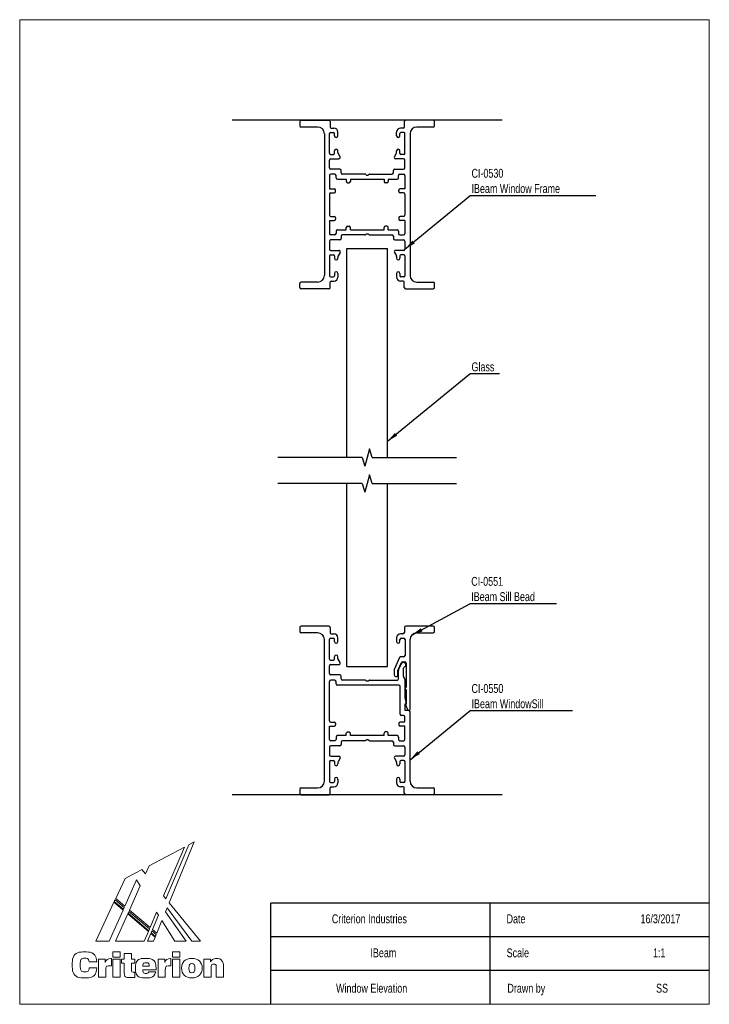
# Model space of a CAD drawing. Header units: millimetres. Extents: x 3 to 208, y 2 to 294.
import ezdxf

# ---------------------------------------------------------------- set-up
doc = ezdxf.new("R2010")
doc.units = ezdxf.units.MM
doc.layers.add('LAYER_1', color=7, linetype='Continuous')
doc.styles.add('SLDTEXTSTYLE0', font='TXT', dxfattribs={"width": 0.75})
doc.dimstyles.new('SLDDIMSTYLE0', dxfattribs={"dimtxt": 0.18, "dimasz": 3.302, "dimexe": 0, "dimexo": 0.0625, "dimgap": 0, "dimtad": 0, "dimtih": 1, "dimtoh": 1, "dimdec": 0, "dimrnd": 1e-09, "dimzin": 0, "dimdsep": 46, "dimtxsty": 'Standard', "dimsah": 1, "dimcen": 0.09, "dimadec": 0, "dimazin": 0, "dimtfac": 3.302, "dimtdec": 0, "dimtofl": 0, "dimtmove": 0, "dimatfit": 3, "dimfxl": 1, "dimfrac": 2, "dimtolj": 1, "dimtzin": 0, "dimarcsym": 0})

# ---------------------------------------------------------------- blocks, each defined once
blk = doc.blocks.new('Block1')
at = {"color": 250, "linetype": 'Continuous', "lineweight": 18, "true_color": 0x191924}
for p, q in [((33.25, 38.78), (22.77, 33.23)), ((33.25, 38.78), (22.77, 33.23)), ((27.07, 24.3), (33.25, 38.78)), ((27.07, 24.3), (33.25, 38.78)), ((34.56, 39.46), (27.73, 23.5)), ((34.56, 39.46), (27.73, 23.5)), ((28.74, 22.26), (36.18, 40.32)), ((28.74, 22.26), (36.18, 40.32)), ((36.18, 40.32), (34.56, 39.46)), ((36.18, 40.32), (34.56, 39.46)), ((22.77, 33.23), (21.71, 30.84)), ((22.77, 33.23), (21.71, 30.84)), ((15.65, 29.46), (12.9, 23.57)), ((15.65, 29.46), (12.9, 23.57)), ((18.04, 30.73), (15.65, 29.46)), ((18.04, 30.73), (15.65, 29.46)), ((19.25, 31.37), (18.04, 30.73)), ((19.25, 31.37), (18.04, 30.73)), ((19.91, 31.72), (19.25, 31.37)), ((19.91, 31.72), (19.25, 31.37)), ((19.25, 31.37), (19.25, 31.37)), ((19.25, 31.37), (19.25, 31.37)), ((20.66, 32.12), (19.91, 31.72)), ((20.66, 32.12), (19.91, 31.72)), ((21.71, 30.84), (20.66, 32.12)), ((21.71, 30.84), (20.66, 32.12)), ((15.6, 21.29), (19.07, 29.08)), ((15.6, 21.29), (19.07, 29.08)), ((20.16, 27.34), (16.96, 20.14)), ((20.16, 27.34), (16.96, 20.14)), ((19.07, 29.08), (20.16, 27.34)), ((19.07, 29.08), (20.16, 27.34)), ((12.9, 23.57), (15.6, 21.29)), ((12.9, 23.57), (15.6, 21.29)), ((27.73, 23.5), (27.07, 24.3)), ((27.73, 23.5), (27.07, 24.3)), ((12.37, 22.43), (7, 10.92)), ((12.37, 22.43), (7, 10.92)), ((15.08, 20.13), (12.37, 22.43)), ((15.08, 20.13), (12.37, 22.43)), ((12.72, 23.17), (12.47, 22.64)), ((12.72, 23.17), (12.47, 22.64)), ((12.47, 22.64), (15.18, 20.35)), ((12.47, 22.64), (15.18, 20.35)), ((15.42, 20.88), (12.72, 23.17)), ((15.42, 20.88), (12.72, 23.17)), ((15.18, 20.35), (15.42, 20.88)), ((15.18, 20.35), (15.42, 20.88)), ((27.64, 19.57), (28.13, 20.75)), ((27.64, 19.57), (28.13, 20.75)), ((28.13, 20.75), (35.5, 10.92)), ((28.13, 20.75), (35.5, 10.92)), ((38.03, 10.92), (28.74, 22.26)), ((38.03, 10.92), (28.74, 22.26)), ((10.98, 10.92), (15.08, 20.13)), ((10.98, 10.92), (15.08, 20.13)), ((16.44, 18.98), (12.86, 10.92)), ((16.44, 18.98), (12.86, 10.92)), ((22.57, 13.79), (16.44, 18.98)), ((22.57, 13.79), (16.44, 18.98)), ((16.78, 19.73), (16.54, 19.2)), ((16.78, 19.73), (16.54, 19.2)), ((16.54, 19.2), (22.67, 14.01)), ((16.54, 19.2), (22.67, 14.01)), ((22.9, 14.55), (16.78, 19.73)), ((22.9, 14.55), (16.78, 19.73)), ((16.96, 20.14), (23.07, 14.95)), ((16.96, 20.14), (23.07, 14.95)), ((23.07, 14.95), (25.03, 19.53)), ((23.07, 14.95), (25.03, 19.53)), ((25.62, 18.58), (23.81, 14.34)), ((25.62, 18.58), (23.81, 14.34)), ((25.03, 19.53), (25.62, 18.58)), ((25.03, 19.53), (25.62, 18.58)), ((33.78, 10.92), (27.64, 19.57)), ((33.78, 10.92), (27.64, 19.57)), ((25.06, 13.29), (26.59, 17.03)), ((25.06, 13.29), (26.59, 17.03)), ((26.59, 17.03), (30.4, 10.92)), ((26.59, 17.03), (30.4, 10.92)), ((21.35, 10.92), (22.57, 13.79)), ((21.35, 10.92), (22.57, 13.79)), ((23.3, 13.15), (22.35, 10.92)), ((23.3, 13.15), (22.35, 10.92)), ((22.67, 14.01), (22.9, 14.55)), ((22.67, 14.01), (22.9, 14.55)), ((24.56, 12.08), (23.3, 13.15)), ((24.56, 12.08), (23.3, 13.15)), ((23.63, 13.93), (23.4, 13.37)), ((23.63, 13.93), (23.4, 13.37)), ((23.4, 13.37), (24.65, 12.31)), ((23.4, 13.37), (24.65, 12.31)), ((24.88, 12.87), (23.63, 13.93)), ((24.88, 12.87), (23.63, 13.93)), ((23.81, 14.34), (25.06, 13.29)), ((23.81, 14.34), (25.06, 13.29)), ((24.08, 10.92), (24.56, 12.08)), ((24.08, 10.92), (24.56, 12.08)), ((24.65, 12.31), (24.88, 12.87)), ((24.65, 12.31), (24.88, 12.87)), ((7, 10.92), (10.98, 10.92)), ((7, 10.92), (10.98, 10.92)), ((12.86, 10.92), (21.35, 10.92)), ((12.86, 10.92), (21.35, 10.92)), ((22.35, 10.92), (24.08, 10.92)), ((22.35, 10.92), (24.08, 10.92)), ((30.4, 10.92), (33.78, 10.92)), ((30.4, 10.92), (33.78, 10.92)), ((35.5, 10.92), (38.03, 10.92)), ((35.5, 10.92), (38.03, 10.92)), ((12.07, 7.71), (14.23, 7.71)), ((12.07, 6.16), (12.07, 7.71)), ((14.23, 6.16), (12.07, 6.16)), ((14.23, 7.71), (14.23, 6.16)), ((15.41, 5.61), (15.41, 7.28)), ((15.41, 7.28), (17.54, 7.28)), ((17.54, 7.28), (17.54, 5.61)), ((29.72, 7.71), (31.89, 7.71)), ((29.72, 6.16), (29.72, 7.71)), ((31.89, 6.16), (29.72, 6.16)), ((31.89, 7.71), (31.89, 6.16)), ((7.25, 4.75), (5, 4.75)), ((5.06, 3.04), (7.29, 3.04)), ((7.77, 5.61), (9.75, 5.61)), ((7.77, 0.2), (7.77, 5.61)), ((9.75, 5.61), (9.75, 4.62)), ((11.43, 5.75), (11.63, 5.75)), ((11.63, 5.75), (11.63, 3.6)), ((12.07, 5.61), (14.23, 5.61)), ((12.07, 0.2), (12.07, 5.61)), ((14.23, 5.61), (14.23, 0.2)), ((14.64, 4.37), (14.64, 5.61)), ((14.64, 5.61), (15.41, 5.61)), ((15.41, 4.37), (14.64, 4.37)), ((15.41, 1.66), (15.41, 4.37)), ((17.54, 5.61), (18.55, 5.61)), ((18.55, 4.37), (17.54, 4.37)), ((17.54, 4.37), (17.54, 2.21)), ((18.55, 5.61), (18.55, 4.37)), ((20.89, 3.51), (22.81, 3.51)), ((25.43, 5.61), (27.41, 5.61)), ((25.43, 0.2), (25.43, 5.61)), ((27.41, 5.61), (27.41, 4.62)), ((29.09, 5.75), (29.28, 5.75)), ((29.28, 5.75), (29.28, 3.6)), ((29.72, 5.61), (31.89, 5.61)), ((29.72, 0.2), (29.72, 5.61)), ((31.89, 5.61), (31.89, 0.2)), ((39.01, 5.61), (40.96, 5.61)), ((39.01, 0.2), (39.01, 5.61)), ((40.96, 5.61), (40.96, 4.82)), ((41.16, 2.99), (41.16, 0.2)), ((42.69, 0.2), (42.69, 3)), ((44.84, 3.01), (44.84, 0.2)), ((9.93, 0.2), (7.77, 0.2)), ((9.93, 2.42), (9.93, 0.2)), ((14.23, 0.2), (12.07, 0.2)), ((18.57, 1.72), (18.57, 0.16)), ((24.93, 2.43), (20.89, 2.43)), ((22.7, 1.8), (24.75, 1.8)), ((24.93, 2.56), (24.93, 2.43)), ((27.58, 0.2), (25.43, 0.2)), ((27.58, 2.42), (27.58, 0.2)), ((31.89, 0.2), (29.72, 0.2)), ((41.16, 0.2), (39.01, 0.2)), ((44.84, 0.2), (42.69, 0.2))]:
    blk.add_line(p, q, dxfattribs=at)
for points in [[(7.29, 3.04), (7.16, 1.12), (5.89, 0), (3.78, 0), (1.43, 0), (0, 1.48), (0, 3.86), (0, 6.25), (1.44, 7.72), (3.73, 7.72), (5.85, 7.72), (7.11, 6.65), (7.25, 4.75)], [(5, 4.75), (4.93, 5.5), (4.51, 5.88), (3.76, 5.88), (2.83, 5.88), (2.37, 5.21), (2.37, 3.86), (2.37, 2.52), (2.87, 1.83), (3.82, 1.83), (4.54, 1.83), (4.99, 2.26), (5.06, 3.04)], [(9.75, 4.62), (10.04, 5.42), (10.56, 5.75), (11.43, 5.75)], [(11.63, 3.6), (11.47, 3.62), (11.32, 3.63), (11.19, 3.63), (10.32, 3.63), (9.93, 3.26), (9.93, 2.42)], [(24.75, 1.8), (24.46, 0.63), (23.44, 0.01), (21.77, 0.01), (19.9, 0.01), (18.74, 1.14), (18.74, 2.86), (18.74, 4.67), (19.93, 5.8), (21.85, 5.8), (23.76, 5.8), (24.93, 4.6), (24.93, 2.56)], [(22.81, 3.51), (22.77, 4.18), (22.44, 4.52), (21.83, 4.52), (21.27, 4.52), (20.92, 4.15), (20.89, 3.51)], [(27.41, 4.62), (27.7, 5.42), (28.21, 5.75), (29.09, 5.75)], [(29.28, 3.6), (29.12, 3.62), (28.98, 3.63), (28.85, 3.63), (27.98, 3.63), (27.58, 3.26), (27.58, 2.42)], [(40.96, 4.82), (41.46, 5.45), (42.07, 5.75), (42.86, 5.75), (43.52, 5.75), (44.04, 5.53), (44.39, 5.1), (44.81, 4.6), (44.84, 3.95), (44.84, 3.01)], [(42.69, 3), (42.69, 3.75), (42.55, 4.08), (41.96, 4.08), (41.42, 4.08), (41.16, 3.73), (41.16, 2.99)], [(18.57, 0.16), (18.1, 0.13), (17.65, 0.11), (17.24, 0.11), (15.9, 0.11), (15.41, 0.49), (15.41, 1.66)], [(17.54, 2.21), (17.54, 1.82), (17.75, 1.71), (18.27, 1.71)], [(18.27, 1.71), (18.36, 1.71), (18.46, 1.71), (18.57, 1.72)], [(20.89, 2.43), (20.92, 1.74), (21.27, 1.35), (21.89, 1.35), (22.31, 1.35), (22.59, 1.52), (22.7, 1.8)]]:
    blk.add_open_spline(points, degree=3, dxfattribs=at)
for points, knots in [([(35.48, 0.01), (33.57, 0.01), (32.42, 1.12), (32.42, 2.91), (32.42, 4.7), (33.57, 5.8), (35.48, 5.8)], [2, 2, 2, 2, 3, 3, 3, 4, 4, 4, 4]), ([(35.48, 4.31), (34.82, 4.31), (34.59, 3.87), (34.59, 2.91), (34.59, 1.95), (34.82, 1.51), (35.48, 1.51)], [2, 2, 2, 2, 3, 3, 3, 4, 4, 4, 4]), ([(35.48, 5.8), (37.38, 5.8), (38.53, 4.7), (38.53, 2.91), (38.53, 1.12), (37.38, 0.01), (35.48, 0.01)], [0, 0, 0, 0, 1, 1, 1, 2, 2, 2, 2]), ([(35.48, 1.51), (36.13, 1.51), (36.37, 1.95), (36.37, 2.91), (36.37, 3.87), (36.13, 4.31), (35.48, 4.31)], [0, 0, 0, 0, 1, 1, 1, 2, 2, 2, 2])]:
    blk.add_open_spline(points, degree=3, knots=knots, dxfattribs=at)
blk = doc.blocks.new('SW_NOTE_0')
at = {"layer": 'LAYER_1', "color": 0}
blk.add_line((37.35, 0), (0, 0), dxfattribs=at)
at = {"layer": 'LAYER_1', "color": 0, "attachment_point": 1, "style": 'SLDTEXTSTYLE0'}
for s, insert, char_height in [('CI-0530', (0.47, 8.05), 2.646), ('IBeam Window Frame', (0.47, 3.52), 2.6458)]:
    blk.add_mtext(s, dxfattribs=dict(at, insert=insert, char_height=char_height))
blk = doc.blocks.new('SW_NOTE_1')
at = {"layer": 'LAYER_1', "color": 0}
blk.add_line((25.69, 0), (0, 0), dxfattribs=at)
at = {"layer": 'LAYER_1', "color": 0, "attachment_point": 1, "style": 'SLDTEXTSTYLE0'}
for s, insert, char_height in [('CI-0551', (0.39, 8.03), 2.646), ('IBeam Sill Bead', (0.39, 3.5), 2.6458)]:
    blk.add_mtext(s, dxfattribs=dict(at, insert=insert, char_height=char_height))
blk = doc.blocks.new('SW_NOTE_2')
at = {"layer": 'LAYER_1', "color": 0}
blk.add_line((30.44, 0), (0, 0), dxfattribs=at)
at = {"layer": 'LAYER_1', "color": 0, "attachment_point": 1, "style": 'SLDTEXTSTYLE0'}
for s, insert, char_height in [('CI-0550', (0.47, 7.93), 2.646), ('IBeam WindowSill', (0.47, 3.4), 2.6458)]:
    blk.add_mtext(s, dxfattribs=dict(at, insert=insert, char_height=char_height))
blk = doc.blocks.new('SW_NOTE_3')
at = {"layer": 'LAYER_1', "color": 0}
blk.add_line((8.81, 0), (0, 0), dxfattribs=at)
at = {"layer": 'LAYER_1', "color": 0, "insert": (0.47, 3.43), "char_height": 2.646, "attachment_point": 1, "style": 'SLDTEXTSTYLE0'}
blk.add_mtext('Glass', dxfattribs=at)

msp = doc.modelspace()

# ---------------------------------------------------------------- linework, layer by layer
at = {"color": 7, "linetype": 'Continuous', "lineweight": 18}
for p, q in [((207.5, 294.5), (2.99, 294.5)), ((2.99, 294.5), (2.99, 2.5)), ((207.5, 294.5), (207.5, 2.5)), ((207.5, 47.5), (207.5, 2.5)), ((207.5, 2.5), (2.99, 2.5)), ((207.5, 2.5), (79.06, 2.5))]:
    msp.add_line(p, q, dxfattribs=at)
at = {"color": 7, "linetype": 'Continuous'}
for p, q in [((146.05, 264.67), (66.05, 264.67)), ((86.05, 264.27), (86.05, 263.07)), ((86.45, 264.67), (94.65, 264.67)), ((95.05, 264.27), (95.05, 262.67)), ((117.05, 264.27), (117.05, 262.67)), ((125.65, 264.67), (117.45, 264.67)), ((126.05, 263.07), (126.05, 264.27)), ((91.35, 262.67), (86.45, 262.67)), ((93.35, 260.67), (93.35, 218.67)), ((94.85, 254.87), (94.85, 260.77)), ((95.15, 261.07), (96.05, 261.07)), ((95.35, 262.37), (96.15, 262.37)), ((96.35, 260.07), (96.35, 260.77)), ((97.35, 260.07), (97.35, 261.17)), ((114.75, 260.07), (114.75, 261.17)), ((115.75, 260.07), (115.75, 260.77)), ((116.75, 262.37), (115.95, 262.37)), ((116.95, 261.07), (116.05, 261.07)), ((117.25, 254.87), (117.25, 260.77)), ((118.75, 260.67), (118.75, 218.67)), ((125.65, 262.67), (120.75, 262.67)), ((95.15, 254.57), (96.05, 254.57)), ((96.35, 254.87), (96.35, 255.57)), ((97.35, 255.09), (97.35, 255.57)), ((98, 253.87), (97.41, 254.89)), ((114.11, 253.87), (114.7, 254.89)), ((114.75, 255.09), (114.75, 255.57)), ((115.75, 254.87), (115.75, 255.57)), ((116.95, 254.57), (116.05, 254.57)), ((94.85, 250.57), (94.85, 252.87)), ((95.25, 253.27), (97.65, 253.27)), ((116.85, 253.27), (114.45, 253.27)), ((117.25, 250.57), (117.25, 252.87)), ((94.85, 248.27), (94.85, 244.37)), ((97.9, 250.17), (95.25, 250.17)), ((96.4, 248.67), (95.25, 248.67)), ((96.8, 247.57), (96.8, 248.27)), ((98.3, 249.07), (98.3, 249.77)), ((105.34, 248.67), (98.7, 248.67)), ((105.8, 248.37), (105.62, 248.55)), ((105.8, 248.37), (106.3, 248.37)), ((106.3, 248.37), (106.49, 248.55)), ((106.77, 248.67), (113.4, 248.67)), ((113.8, 249.07), (113.8, 249.77)), ((114.2, 250.17), (116.85, 250.17)), ((115.3, 247.57), (115.3, 248.27)), ((115.7, 248.67), (116.85, 248.67)), ((117.25, 248.27), (117.25, 244.37)), ((97.2, 247.17), (99.85, 247.17)), ((99.85, 247.17), (99.85, 246.47)), ((100.25, 246.07), (100.65, 246.07)), ((101.05, 247.17), (101.05, 246.47)), ((101.05, 247.17), (111.05, 247.17)), ((111.05, 247.17), (111.05, 246.47)), ((111.85, 246.07), (111.45, 246.07)), ((112.25, 247.17), (112.25, 246.47)), ((112.25, 247.17), (114.9, 247.17)), ((94.85, 244.37), (96.25, 244.37)), ((94.85, 242.77), (94.85, 236.57)), ((95.25, 243.17), (96.25, 243.17)), ((96.65, 243.57), (96.65, 243.97)), ((115.45, 243.57), (115.45, 243.97)), ((117.25, 244.37), (115.85, 244.37)), ((116.85, 243.17), (115.85, 243.17)), ((117.25, 242.77), (117.25, 236.57)), ((94.85, 234.97), (96.25, 234.97)), ((94.85, 234.97), (94.85, 231.07)), ((95.25, 236.17), (96.25, 236.17)), ((96.65, 235.77), (96.65, 235.37)), ((115.45, 235.77), (115.45, 235.37)), ((116.85, 236.17), (115.85, 236.17)), ((117.25, 234.97), (115.85, 234.97)), ((117.25, 234.97), (117.25, 231.07)), ((96.8, 231.77), (96.8, 231.07)), ((97.2, 232.17), (99.85, 232.17)), ((99.85, 232.17), (99.85, 232.87)), ((100.25, 233.27), (100.65, 233.27)), ((101.05, 232.17), (101.05, 232.87)), ((101.05, 232.17), (111.05, 232.17)), ((105.8, 230.97), (105.62, 230.78)), ((105.8, 230.97), (106.3, 230.97)), ((106.3, 230.97), (106.49, 230.78)), ((111.05, 232.17), (111.05, 232.87)), ((111.85, 233.27), (111.45, 233.27)), ((112.25, 232.17), (112.25, 232.87)), ((112.25, 232.17), (114.9, 232.17)), ((115.3, 231.77), (115.3, 231.07)), ((94.85, 228.77), (94.85, 226.47)), ((96.4, 230.67), (95.25, 230.67)), ((97.9, 229.17), (95.25, 229.17)), ((98.3, 230.27), (98.3, 229.57)), ((105.34, 230.67), (98.7, 230.67)), ((106.77, 230.67), (113.4, 230.67)), ((113.8, 230.27), (113.8, 229.57)), ((114.2, 229.17), (116.85, 229.17)), ((115.7, 230.67), (116.85, 230.67)), ((117.25, 228.77), (117.25, 226.47)), ((95.25, 226.07), (97.65, 226.07)), ((98, 225.47), (97.41, 224.44)), ((100.05, 226.67), (112.05, 226.67)), ((100.05, 164.67), (100.05, 226.67)), ((112.05, 164.67), (112.05, 226.67)), ((114.11, 225.47), (114.7, 224.44)), ((116.85, 226.07), (114.45, 226.07)), ((94.85, 224.47), (94.85, 218.57)), ((95.15, 224.77), (96.05, 224.77)), ((96.35, 224.47), (96.35, 223.77)), ((97.35, 224.24), (97.35, 223.77)), ((114.75, 224.24), (114.75, 223.77)), ((115.75, 224.47), (115.75, 223.77)), ((116.95, 224.77), (116.05, 224.77)), ((117.25, 224.47), (117.25, 218.57)), ((96.35, 219.27), (96.35, 218.57)), ((97.35, 219.27), (97.35, 218.17)), ((114.75, 219.27), (114.75, 218.17)), ((115.75, 219.27), (115.75, 218.57)), ((86.05, 215.07), (86.05, 216.27)), ((91.35, 216.67), (86.45, 216.67)), ((95.05, 215.07), (95.05, 216.67)), ((95.15, 218.27), (96.05, 218.27)), ((95.35, 216.97), (96.15, 216.97)), ((116.75, 216.97), (115.95, 216.97)), ((116.95, 218.27), (116.05, 218.27)), ((117.05, 215.07), (117.05, 216.67)), ((120.75, 216.67), (125.65, 216.67)), ((126.05, 215.07), (126.05, 216.27)), ((94.65, 214.67), (86.45, 214.67)), ((117.45, 214.67), (125.65, 214.67)), ((106.74, 167.27), (105.37, 162.06)), ((107.53, 164.67), (106.74, 167.27)), ((104.58, 164.67), (79.58, 164.67)), ((104.58, 164.67), (105.37, 162.06)), ((107.53, 164.67), (132.53, 164.67)), ((106.74, 159.56), (105.37, 154.35)), ((107.53, 156.95), (106.74, 159.56)), ((104.58, 156.95), (79.58, 156.95)), ((100.05, 102.67), (100.05, 156.95)), ((104.58, 156.95), (105.37, 154.35)), ((107.53, 156.95), (132.53, 156.95)), ((112.05, 102.67), (112.05, 156.95)), ((86.05, 114.27), (86.05, 113.07)), ((94.65, 114.67), (86.45, 114.67)), ((95.05, 114.27), (95.05, 112.67)), ((117.06, 114.27), (117.06, 112.77)), ((125.65, 114.67), (117.46, 114.67)), ((126.05, 113.07), (126.05, 114.27)), ((91.35, 112.67), (86.45, 112.67)), ((95.15, 111.07), (96.05, 111.07)), ((95.35, 112.37), (96.15, 112.37)), ((97.35, 110.07), (97.35, 111.17)), ((114.76, 111.17), (114.76, 110.07)), ((116.66, 112.37), (115.96, 112.37)), ((116.16, 111.07), (116.86, 111.07)), ((120.75, 112.67), (125.65, 112.67)), ((93.35, 68.67), (93.35, 110.67)), ((94.85, 104.87), (94.85, 110.77)), ((96.35, 110.07), (96.35, 110.77)), ((115.76, 110.07), (115.76, 110.67)), ((117.26, 110.67), (117.26, 105.97)), ((118.75, 90.07), (118.75, 110.67)), ((96.35, 104.87), (96.35, 105.57)), ((97.35, 105.09), (97.35, 105.57)), ((115.67, 105.34), (114.1, 101.96)), ((116.86, 105.57), (116.03, 105.57)), ((94.85, 100.57), (94.85, 102.87)), ((95.15, 104.57), (96.05, 104.57)), ((95.25, 103.27), (97.65, 103.27)), ((98, 103.87), (97.41, 104.89)), ((100.05, 102.67), (112.05, 102.67)), ((115.2, 101.72), (116.18, 103.84)), ((115.34, 101.69), (116.17, 103.46)), ((116.54, 104.07), (117.25, 104.07)), ((117.65, 103.67), (117.65, 96.55)), ((97.9, 100.17), (95.25, 100.17)), ((98.3, 99.07), (98.3, 99.77)), ((114.06, 101.79), (114.06, 100.22)), ((115.16, 100.22), (115.16, 101.55)), ((115.3, 99.07), (115.3, 101.52)), ((116.8, 99.73), (116.8, 102.14)), ((116.86, 99.53), (117.3, 98.76)), ((94.85, 86.57), (94.85, 98.27)), ((96.4, 98.67), (95.25, 98.67)), ((96.8, 97.57), (96.8, 98.27)), ((115.45, 97.17), (97.2, 97.17)), ((105.34, 98.67), (98.7, 98.67)), ((105.8, 98.37), (105.62, 98.55)), ((106.3, 98.37), (105.8, 98.37)), ((106.3, 98.37), (106.49, 98.55)), ((106.77, 98.67), (114.9, 98.67)), ((115.85, 88.57), (115.85, 96.77)), ((117.35, 93.18), (117.35, 98.56)), ((117.65, 95.78), (117.65, 91.63)), ((117.35, 89.67), (117.35, 91.57)), ((117.64, 92.06), (117.37, 93.07)), ((117.48, 91.13), (117.98, 89.91)), ((116.85, 88.17), (116.25, 88.17)), ((117.25, 86.57), (117.25, 87.77)), ((118.35, 89.67), (117.35, 89.67)), ((118.75, 68.67), (118.75, 89.27)), ((94.85, 81.07), (94.85, 84.97)), ((94.85, 84.97), (96.25, 84.97)), ((95.25, 86.17), (96.25, 86.17)), ((96.65, 85.77), (96.65, 85.37)), ((115.45, 85.77), (115.45, 85.37)), ((116.85, 86.17), (115.85, 86.17)), ((117.25, 84.97), (115.85, 84.97)), ((117.25, 81.07), (117.25, 84.97)), ((96.8, 81.77), (96.8, 81.07)), ((99.85, 82.17), (97.2, 82.17)), ((99.85, 82.17), (99.85, 82.87)), ((100.25, 83.27), (100.65, 83.27)), ((101.05, 82.17), (101.05, 82.87)), ((111.05, 82.17), (101.05, 82.17)), ((111.05, 82.17), (111.05, 82.87)), ((111.85, 83.27), (111.45, 83.27)), ((112.25, 82.17), (112.25, 82.87)), ((114.9, 82.17), (112.25, 82.17)), ((115.3, 81.77), (115.3, 81.07)), ((96.4, 80.67), (95.25, 80.67)), ((97.9, 79.17), (95.25, 79.17)), ((98.3, 80.27), (98.3, 79.57)), ((105.34, 80.67), (98.7, 80.67)), ((105.8, 80.97), (105.62, 80.78)), ((106.3, 80.97), (105.8, 80.97)), ((106.3, 80.97), (106.49, 80.78)), ((106.77, 80.67), (113.4, 80.67)), ((113.8, 80.27), (113.8, 79.57)), ((114.2, 79.17), (116.85, 79.17)), ((115.7, 80.67), (116.85, 80.67)), ((94.85, 78.77), (94.85, 76.47)), ((95.25, 76.07), (97.65, 76.07)), ((116.85, 76.07), (114.45, 76.07)), ((117.25, 78.77), (117.25, 76.47)), ((94.85, 74.47), (94.85, 68.57)), ((95.15, 74.77), (96.05, 74.77)), ((96.35, 74.47), (96.35, 73.77)), ((97.35, 74.24), (97.35, 73.77)), ((98, 75.47), (97.41, 74.44)), ((114.11, 75.47), (114.7, 74.44)), ((114.75, 74.24), (114.75, 73.77)), ((115.75, 74.47), (115.75, 73.77)), ((116.95, 74.77), (116.05, 74.77)), ((117.25, 74.47), (117.25, 68.57)), ((95.15, 68.27), (96.05, 68.27)), ((96.35, 69.27), (96.35, 68.57)), ((97.35, 69.27), (97.35, 68.17)), ((114.75, 69.27), (114.75, 68.17)), ((115.75, 69.27), (115.75, 68.57)), ((116.95, 68.27), (116.05, 68.27)), ((146.05, 64.67), (66.05, 64.67)), ((86.05, 66.27), (86.05, 65.07)), ((86.45, 66.67), (91.35, 66.67)), ((86.45, 64.67), (94.65, 64.67)), ((95.05, 65.07), (95.05, 66.67)), ((95.35, 66.97), (96.15, 66.97)), ((116.75, 66.97), (115.95, 66.97)), ((117.05, 65.07), (117.05, 66.67)), ((125.65, 64.67), (117.45, 64.67)), ((120.75, 66.67), (125.65, 66.67)), ((126.05, 65.07), (126.05, 66.27))]:
    msp.add_line(p, q, dxfattribs=at)
for centre, radius, start, end in [((86.45, 264.27), 0.4, 90, 180), ((86.45, 263.07), 0.4, 180, 270), ((94.65, 264.27), 0.4, 0, 90), ((117.45, 264.27), 0.4, 90, 180), ((125.65, 264.27), 0.4, 0, 90), ((125.65, 263.07), 0.4, 270, 0), ((91.35, 260.67), 2, 0, 90), ((95.15, 260.77), 0.3, 90, 180), ((95.35, 262.67), 0.3, 180, 270), ((96.05, 260.77), 0.3, 0, 90), ((96.15, 261.17), 1.2, 0, 90), ((96.85, 260.07), 0.5, 180, 0), ((115.95, 261.17), 1.2, 90, 180), ((115.25, 260.07), 0.5, 180, 0), ((116.05, 260.77), 0.3, 90, 180), ((116.75, 262.67), 0.3, 270, 0), ((116.95, 260.77), 0.3, 0, 90), ((120.75, 260.67), 2, 90, 180), ((95.15, 254.87), 0.3, 180, 270), ((96.05, 254.87), 0.3, 270, 0), ((96.85, 255.57), 0.5, 0, 180), ((97.75, 255.09), 0.4, 180, 210), ((114.35, 255.09), 0.4, 330, 0), ((115.25, 255.57), 0.5, 0, 180), ((116.05, 254.87), 0.3, 180, 270), ((116.95, 254.87), 0.3, 270, 0), ((95.25, 252.87), 0.4, 90, 180), ((97.65, 253.67), 0.4, 270, 30), ((114.45, 253.67), 0.4, 150, 270), ((116.85, 252.87), 0.4, 0, 90), ((95.25, 250.57), 0.4, 180, 270), ((95.25, 248.27), 0.4, 90, 180), ((96.4, 248.27), 0.4, 0, 90), ((97.9, 249.77), 0.4, 0, 90), ((98.7, 249.07), 0.4, 180, 270), ((105.34, 248.27), 0.4, 45, 90), ((106.77, 248.27), 0.4, 90, 135), ((113.4, 249.07), 0.4, 270, 0), ((114.2, 249.77), 0.4, 90, 180), ((115.7, 248.27), 0.4, 90, 180), ((116.85, 250.57), 0.4, 270, 0), ((116.85, 248.27), 0.4, 0, 90), ((97.2, 247.57), 0.4, 180, 270), ((100.25, 246.47), 0.4, 180, 270), ((100.65, 246.47), 0.4, 270, 0), ((111.45, 246.47), 0.4, 180, 270), ((111.85, 246.47), 0.4, 270, 0), ((114.9, 247.57), 0.4, 270, 0), ((95.25, 242.77), 0.4, 90, 180), ((96.25, 243.97), 0.4, 0, 90), ((96.25, 243.57), 0.4, 270, 0), ((115.85, 243.97), 0.4, 90, 180), ((115.85, 243.57), 0.4, 180, 270), ((116.85, 242.77), 0.4, 0, 90), ((95.25, 236.57), 0.4, 180, 270), ((116.85, 236.57), 0.4, 270, 0), ((96.25, 235.77), 0.4, 0, 90), ((96.25, 235.37), 0.4, 270, 0), ((115.85, 235.77), 0.4, 90, 180), ((115.85, 235.37), 0.4, 180, 270), ((95.25, 231.07), 0.4, 180, 270), ((96.4, 231.07), 0.4, 270, 0), ((97.2, 231.77), 0.4, 90, 180), ((100.25, 232.87), 0.4, 90, 180), ((100.65, 232.87), 0.4, 0, 90), ((105.34, 231.07), 0.4, 270, 315), ((106.77, 231.07), 0.4, 225, 270), ((111.45, 232.87), 0.4, 90, 180), ((111.85, 232.87), 0.4, 0, 90), ((114.9, 231.77), 0.4, 0, 90), ((115.7, 231.07), 0.4, 180, 270), ((116.85, 231.07), 0.4, 270, 0), ((95.25, 228.77), 0.4, 90, 180), ((97.9, 229.57), 0.4, 270, 0), ((98.7, 230.27), 0.4, 90, 180), ((113.4, 230.27), 0.4, 0, 90), ((114.2, 229.57), 0.4, 180, 270), ((116.85, 228.77), 0.4, 0, 90), ((95.25, 226.47), 0.4, 180, 270), ((97.65, 225.67), 0.4, 330, 90), ((114.45, 225.67), 0.4, 90, 210), ((116.85, 226.47), 0.4, 270, 0), ((95.15, 224.47), 0.3, 90, 180), ((96.05, 224.47), 0.3, 0, 90), ((96.85, 223.77), 0.5, 180, 0), ((97.75, 224.24), 0.4, 150, 180), ((114.35, 224.24), 0.4, 0, 30), ((115.25, 223.77), 0.5, 180, 0), ((116.05, 224.47), 0.3, 90, 180), ((116.95, 224.47), 0.3, 0, 90), ((96.85, 219.27), 0.5, 0, 180), ((115.25, 219.27), 0.5, 0, 180), ((86.45, 216.27), 0.4, 90, 180), ((91.35, 218.67), 2, 270, 0), ((95.15, 218.57), 0.3, 180, 270), ((95.35, 216.67), 0.3, 90, 180), ((96.05, 218.57), 0.3, 270, 0), ((96.15, 218.17), 1.2, 270, 0), ((115.95, 218.17), 1.2, 180, 270), ((116.05, 218.57), 0.3, 180, 270), ((116.75, 216.67), 0.3, 0, 90), ((116.95, 218.57), 0.3, 270, 0), ((120.75, 218.67), 2, 180, 270), ((125.65, 216.27), 0.4, 0, 90), ((86.45, 215.07), 0.4, 180, 270), ((94.65, 215.07), 0.4, 270, 0), ((117.45, 215.07), 0.4, 180, 270), ((125.65, 215.07), 0.4, 270, 0), ((86.45, 114.27), 0.4, 90, 180), ((94.65, 114.27), 0.4, 0, 90), ((117.46, 114.27), 0.4, 90, 180), ((125.65, 114.27), 0.4, 0, 90), ((86.45, 113.07), 0.4, 180, 270), ((91.35, 110.67), 2, 0, 90), ((95.15, 110.77), 0.3, 90, 180), ((95.35, 112.67), 0.3, 180, 270), ((96.05, 110.77), 0.3, 0, 90), ((96.15, 111.17), 1.2, 0, 90), ((115.96, 111.17), 1.2, 90, 180), ((116.16, 110.67), 0.4, 90, 180), ((116.66, 112.77), 0.4, 270, 0), ((116.86, 110.67), 0.4, 0, 90), ((120.75, 110.67), 2, 90, 180), ((125.65, 113.07), 0.4, 270, 0), ((96.85, 110.07), 0.5, 180, 0), ((115.26, 110.07), 0.5, 180, 0), ((96.85, 105.57), 0.5, 0, 180), ((116.03, 105.17), 0.4, 90.0002, 155), ((116.86, 105.97), 0.4, 270, 0), ((95.15, 104.87), 0.3, 180, 270), ((95.25, 102.87), 0.4, 90, 180), ((96.05, 104.87), 0.3, 270, 0), ((97.75, 105.09), 0.4, 180, 210), ((97.65, 103.67), 0.4, 270, 30), ((116.8, 103.17), 0.7, 291.3237, 155), ((116.54, 103.67), 0.4, 90, 155), ((117.2, 102.14), 0.4, 111.3237, 180), ((117.25, 103.67), 0.4, 0, 90), ((95.25, 100.57), 0.4, 180, 270), ((97.9, 99.77), 0.4, 0, 90), ((114.46, 101.79), 0.4, 155, 180), ((114.61, 100.22), 0.55, 180, 0), ((115.56, 101.55), 0.4, 155, 180), ((115.7, 101.52), 0.4, 155, 180), ((117.2, 99.73), 0.4, 180, 210), ((95.25, 98.27), 0.4, 90, 180), ((96.4, 98.27), 0.4, 0, 90), ((97.2, 97.57), 0.4, 180, 270), ((98.7, 99.07), 0.4, 180, 270), ((105.34, 98.27), 0.4, 45, 90), ((106.77, 98.27), 0.4, 90, 135), ((114.9, 99.07), 0.4, 270, 0), ((115.45, 96.77), 0.4, 0, 90), ((116.95, 98.56), 0.4, 0, 30), ((117.75, 96.17), 0.4, 104.4775, 255.5225), ((117.75, 93.18), 0.4, 180, 195), ((117.25, 91.95), 0.4, 284.4775, 15), ((117.85, 91.28), 0.4, 120, 202.4109), ((116.25, 88.57), 0.4, 180, 270), ((116.85, 87.77), 0.4, 0, 90), ((118.35, 90.07), 0.4, 202.4109, 0), ((118.35, 89.27), 0.4, 0, 90), ((95.25, 86.57), 0.4, 180, 270), ((96.25, 85.77), 0.4, 0, 90), ((96.25, 85.37), 0.4, 270, 0), ((115.85, 85.77), 0.4, 90, 180), ((115.85, 85.37), 0.4, 180, 270), ((116.85, 86.57), 0.4, 270, 0), ((97.2, 81.77), 0.4, 90, 180), ((100.25, 82.87), 0.4, 90, 180), ((100.65, 82.87), 0.4, 0, 90), ((111.45, 82.87), 0.4, 90, 180), ((111.85, 82.87), 0.4, 0, 90), ((114.9, 81.77), 0.4, 0, 90), ((95.25, 81.07), 0.4, 180, 270), ((95.25, 78.77), 0.4, 90, 180), ((96.4, 81.07), 0.4, 270, 0), ((97.9, 79.57), 0.4, 270, 0), ((98.7, 80.27), 0.4, 90, 180), ((105.34, 81.07), 0.4, 270, 315), ((106.77, 81.07), 0.4, 225, 270), ((113.4, 80.27), 0.4, 0, 90), ((114.2, 79.57), 0.4, 180, 270), ((115.7, 81.07), 0.4, 180, 270), ((116.85, 81.07), 0.4, 270, 0), ((116.85, 78.77), 0.4, 0, 90), ((95.25, 76.47), 0.4, 180, 270), ((97.65, 75.67), 0.4, 330, 90), ((114.45, 75.67), 0.4, 90, 210), ((116.85, 76.47), 0.4, 270, 0), ((95.15, 74.47), 0.3, 90, 180), ((96.05, 74.47), 0.3, 0, 90), ((96.85, 73.77), 0.5, 180, 0), ((97.75, 74.24), 0.4, 150, 180), ((114.35, 74.24), 0.4, 0, 30), ((115.25, 73.77), 0.5, 180, 0), ((116.05, 74.47), 0.3, 90, 180), ((116.95, 74.47), 0.3, 0, 90), ((91.35, 68.67), 2, 270, 0), ((95.15, 68.57), 0.3, 180, 270), ((96.05, 68.57), 0.3, 270, 0), ((96.15, 68.17), 1.2, 270, 0), ((96.85, 69.27), 0.5, 0, 180), ((115.25, 69.27), 0.5, 0, 180), ((115.95, 68.17), 1.2, 180, 270), ((116.05, 68.57), 0.3, 180, 270), ((116.95, 68.57), 0.3, 270, 0), ((120.75, 68.67), 2, 180, 270), ((86.45, 66.27), 0.4, 90, 180), ((86.45, 65.07), 0.4, 180, 270), ((94.65, 65.07), 0.4, 270, 0), ((95.35, 66.67), 0.3, 90, 180), ((116.75, 66.67), 0.3, 0, 90), ((117.45, 65.07), 0.4, 180, 270), ((125.65, 66.27), 0.4, 0, 90), ((125.65, 65.07), 0.4, 270, 0)]:
    msp.add_arc(centre, radius, start, end, dxfattribs=at)
at = {"layer": 'LAYER_1', "color": 1}
for p, q in [((207.5, 32.5), (77.5, 32.5)), ((77.5, 2.5), (77.5, 32.5)), ((142.5, 2.5), (142.5, 32.5)), ((207.5, 22.5), (77.5, 22.5)), ((207.5, 12.5), (77.5, 12.5))]:
    msp.add_line(p, q, dxfattribs=at)

# ---------------------------------------------------------------- block references
at = {"color": 7, "linetype": 'Continuous'}
msp.add_blockref('Block1', (18.58, 10.32), dxfattribs=at)
at = {"layer": 'LAYER_1', "color": 1}
for name, p in [('SW_NOTE_0', (136.51, 242.22)), ('SW_NOTE_3', (136.51, 189.44)), ('SW_NOTE_1', (136.51, 121.22)), ('SW_NOTE_2', (136.51, 89.55))]:
    msp.add_blockref(name, p, dxfattribs=at)

# ---------------------------------------------------------------- texts
at = {"color": 7, "linetype": 'Continuous', "lineweight": 0, "style": 'SLDTEXTSTYLE0'}
for s, insert, char_height, attachment_point in [('Criterion Industries', (95.56, 29.18), 2.6458, 1), ('IBeam', (110.84, 19.09), 2.646, 2), ('Scale', (147.4, 19.09), 2.646, 1)]:
    msp.add_mtext(s, dxfattribs=dict(at, insert=insert, char_height=char_height, attachment_point=attachment_point))
at = {"layer": 'LAYER_1', "color": 7, "style": 'SLDTEXTSTYLE0'}
for s, insert, char_height, attachment_point in [('16/3/2017', (193, 29.18), 2.646, 2), ('Date', (147.38, 29.18), 2.646, 1), ('1:1', (190.8, 19.09), 2.646, 1), ('Window Elevation', (96.82, 8.59), 2.6458, 1), ('Drawn by', (147.63, 8.59), 2.646, 1), ('SS', (193.49, 8.59), 2.646, 2)]:
    msp.add_mtext(s, dxfattribs=dict(at, insert=insert, char_height=char_height, attachment_point=attachment_point))

# ---------------------------------------------------------------- leaders
at = {"layer": 'LAYER_1', "color": 1}
for points in [[(117.25, 226.47), (136.51, 242.22)], [(112.05, 169.46), (136.51, 189.44)], [(119.27, 112.01), (136.51, 121.22)], [(118.75, 75.05), (136.51, 89.55)]]:
    msp.add_leader(points, dimstyle='SLDDIMSTYLE0', dxfattribs=at)

doc.saveas('drawing.dxf')
